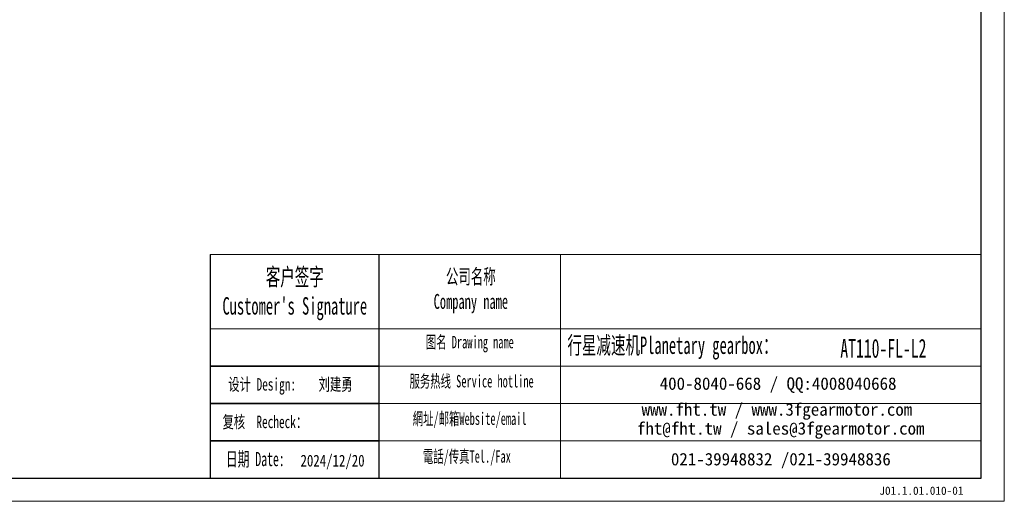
# Model space of a CAD drawing. Header units: millimetres. Extents: x 13 to 816, y 22 to 587.
# Tile 4 of 8: x 414 to 816, y 22 to 219. Entities that reach past the tile are written whole.
import ezdxf

# ---------------------------------------------------------------- set-up
doc = ezdxf.new("R2010")
doc.units = ezdxf.units.MM
doc.layers.add('6文字层', color=3, linetype='Continuous')
doc.layers.add('7标注层', color=4, linetype='Continuous')
for name, color, linetype, lineweight in [('SLD-0', 7, 'Continuous', 18), ('图框_外框线', 7, 'Continuous', 18), ('粗实线层', 7, 'Continuous', 35)]:
    doc.layers.add(name, color=color, linetype=linetype, lineweight=lineweight)
doc.styles.add('SLDTEXTSTYLE4', font='SimSun.ttf', dxfattribs={"width": 0.611111})
doc.styles.get("Standard").update_dxf_attribs({"font": 'SimSun.ttf'})
doc.styles.add('样式 1', font='SimSun.ttf')

msp = doc.modelspace()

# ---------------------------------------------------------------- linework, layer by layer
msp.add_line((560.43496, 122.84638), (560.43496, 31.47368))
at = {"layer": '7标注层', "color": 0}
msp.add_line((491.50854, 122.84638), (491.50854, 31.48931), dxfattribs=at)
at = {"layer": '图框_外框线'}
for p, q in [((491.50854, 122.84638), (560.43496, 122.84638)), ((560.43496, 122.84638), (560.43496, 31.48931)), ((560.43496, 122.84638), (806.52211, 122.84638)), ((634.69855, 122.84638), (634.69855, 31.48931)), ((491.50854, 92.36045), (560.43496, 92.36045)), ((560.43496, 92.36045), (806.52211, 92.36045)), ((560.43496, 77.11749), (806.52211, 77.11749)), ((560.43496, 61.87453), (806.52211, 61.87453)), ((560.43496, 46.63156), (806.52211, 46.63156))]:
    msp.add_line(p, q, dxfattribs=at)
at = {"layer": '图框_外框线', "color": 3}
msp.add_lwpolyline([(16.667, 21.97298), (816.03843, 21.97298), (816.03843, 587.24278), (16.667, 587.24278)], close=True, dxfattribs=at)
at = {"layer": '图框_外框线', "color": 3, "lineweight": 25}
msp.add_lwpolyline([(64.24864, 31.48931), (806.52211, 31.48931), (806.52211, 577.72645), (64.24864, 577.72645)], close=True, dxfattribs=at)
at = {"layer": '粗实线层'}
for p, q in [((560.43496, 77.11749), (491.50854, 77.11749)), ((560.43496, 61.87453), (491.50854, 61.87453)), ((560.43496, 46.63156), (491.50854, 46.63156))]:
    msp.add_line(p, q, dxfattribs=at)

# ---------------------------------------------------------------- texts
at = {"layer": '6文字层', "attachment_point": 1, "style": '样式 1'}
for s, insert, char_height, width in [('{\\W0.8;2024/12/20}', (528.43673, 40.99047), 4.8098323, 29.8361415), ('J01.1.01.010-01', (764.97975, 27.99346), 3.3668826, 41.6574028)]:
    msp.add_mtext(s, dxfattribs=dict(at, insert=insert, char_height=char_height, width=width))
at = {"layer": 'SLD-0', "color": 1, "attachment_point": 2, "style": 'SLDTEXTSTYLE4'}
for s, insert, char_height, width in [("{\\fSimSun|b1|i0|c134|p2;客户签字\\PCustomer's Signature}", (526.09055, 117.20637), 7.1133829, 88.4912172), ('{\\fSimSun|b1|i0|c134|p2;公司名称\\PCompany name}', (598.03776, 116.82875), 6.0971854, 78.9395134), ('{\\fSimSun|b1|i0|c134|p2;图名 Drawing name}', (597.62099, 89.55063), 5.0809878, 64.9791493), ('{\\fSimSun|b1|i0|c134|p2;  \\H1.1667x;行星减速机Planetary gearbox\\fSimSun|b0|i0|c134|p2;：}', (677.87635, 89.28005), 6.0971854, 95.894337), ('\\pt35.56692;{\\fSimSun|b1|i0|c134|p2;\\C256;AT110-FL-L2}', (766.6203, 88.32373), 7.6957317, 51.7675016), ('{\\fNSimSun|b0|i0|c134|p49;\\W0.667;设计 \\fNSimSun|b0|i0|c0|p49;Design:    \\fNSimSun|b0|i0|c134|p49;刘建勇}', (524.29891, 72.28322), 5.0809878, 76.2606059), ('{\\fSimSun|b1|i0|c134|p2;服务热线 Service hotline}', (598.34151, 73.57357), 5.0809878, 72.3930147), ('{\\fNSimSun|b0|i0|c134|p49;\\W0.667;复核  Recheck：}', (513.85461, 56.95143), 5.0809878, 76.2606059), ('{\\fSimSun|b1|i0|c134|p2;網址/邮箱Website/email}', (597.55035, 58.26534), 5.0809878, 75.3543144), ('{\\fNSimSun|b0|i0|c134|p49;日期 Date:}', (509.95209, 42.11272), 5.7717988, 42.7997426), ('{\\fSimSun|b1|i0|c134|p2;電話/传真Tel./Fax}', (596.41198, 42.83777), 5.0809878, 76.2606059)]:
    msp.add_mtext(s, dxfattribs=dict(at, insert=insert, char_height=char_height, width=width))
at = {"layer": 'SLD-0', "color": 1, "char_height": 5.0809878, "attachment_point": 2}
for s, insert, width in [('{\\fSimSun|b1|i0|c134|p2;400-8040-668 / QQ:4008040668}', (723.58978, 72.60271), 147.9350396), ('{\\fSimSun|b1|i0|c134|p2;www.fht.tw / www.3fgearmotor.com }', (723.12128, 62.01969), 148.1015735), ('\\pt60.97185;{\\fSimSun|b1|i0|c134|p2;fht@fht.tw / sales@3fgearmotor.com }', (724.66977, 54.28269), 148.1015735), ('{\\fSimSun|b1|i0|c134|p2;021-39948832 /021-39948836 }', (724.7229, 41.72685), 113.0867549)]:
    msp.add_mtext(s, dxfattribs=dict(at, insert=insert, width=width))

doc.saveas('drawing.dxf')
